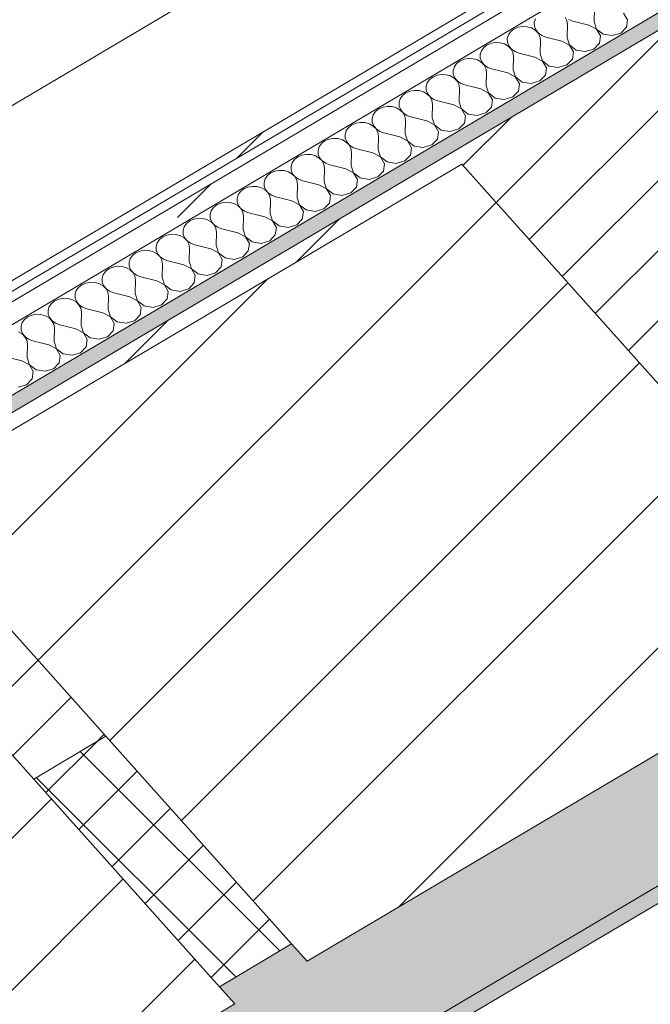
# Model space of a CAD drawing. Header units: millimetres. Extents: x -36631 to 27388, y -24993 to 6945.
# Tile 242 of 256: x -9839 to -9458, y -6727 to -6131. Entities that reach past the tile are written whole.
import ezdxf

# ---------------------------------------------------------------- set-up
doc = ezdxf.new("R2010")
doc.units = ezdxf.units.MM
doc.header["$MEASUREMENT"] = 0
doc.linetypes.add('Wipeout_Contour', pattern=[1000, 0, -1000])
for name, color, linetype in [('10_ESTR_Pilars', 7, 'Continuous'), ('12_FAÇ_Façana', 7, 'Continuous'), ('Nuevo_08_E_Envans secs', 7, 'Continuous'), ('Nuevo_09_EI_Mobiliari general', 7, 'Continuous')]:
    doc.layers.add(name, color=color, linetype=linetype)
for name, color, linetype, lineweight in [('10_ESTR_Pilars_Pluma_Nº__28', 7, 'Continuous', 20), ('10_ESTR_Pilars_Pluma_Nº__42', 8, 'Continuous', 25), ('12_FAÇ_Façana_Pluma_Nº__2', 8, 'Continuous', 5), ('12_FAÇ_Façana_Pluma_Nº__7', 7, 'Continuous', 5), ('Nuevo_08_E_Envans secs_Pluma_Nº__1', 7, 'Continuous', 5), ('Nuevo_09_EI_Mobiliari general_Pluma_Nº__1', 7, 'Continuous', 5)]:
    doc.layers.add(name, color=color, linetype=linetype, lineweight=lineweight)
for name, color, linetype, lineweight, true_color in [('12_FAÇ_Façana_Pluma_Nº__102', 7, 'Continuous', 5, 0xcccccc), ('12_FAÇ_Façana_Pluma_Nº__174', 7, 'Continuous', 13, 0xe4ad2c), ('12_FAÇ_Façana_Pluma_Nº__176', 7, 'Continuous', 15, 0x93a0c6), ('Nuevo_08_E_Envans secs_Pluma_Nº__102', 7, 'Continuous', 5, 0xcccccc), ('Nuevo_08_E_Envans secs_Pluma_Nº__171', 171, 'Continuous', 13, 0xaaaaff), ('Nuevo_08_E_Envans secs_Pluma_Nº__177', 7, 'Continuous', 15, 0xf7e046)]:
    doc.layers.add(name, color=color, linetype=linetype, lineweight=lineweight, true_color=true_color)
pattern_1 = [(45, (0, 0), (-45.96194, 45.96194), [])]
pattern_2 = [(45, (0, 0), (-183.848, 183.848), [195, -65]), (45, (7e-14, 183.85), (-183.848, 183.848), [195, -65])]

# ---------------------------------------------------------------- blocks, each defined once
blk = doc.blocks.new('Elem Sección_41_1')
at = {"color": 254, "linetype": 'Wipeout_Contour', "lineweight": 0, "ltscale": 48147.300773}
blk.add_wipeout([(-9708.98, -6726.95), (-9958.66, -6447.56), (-10301.95, -6650.85), (-10052.27, -6930.25)], dxfattribs=at).dxf.layer = '10_ESTR_Pilars'
at = {"layer": '10_ESTR_Pilars_Pluma_Nº__42', "linetype": 'Continuous', "lineweight": 25}
h = blk.add_hatch(dxfattribs=at)
h.set_pattern_fill('00_GCT_trama_45º_e1_400__05', color=8, style=0, pattern_type=2)
h.set_pattern_definition(pattern_1)
h.paths.add_polyline_path([(-9708.98, -6726.95), (-9958.66, -6447.56), (-10301.95, -6650.85), (-10052.27, -6930.25)])
at = {"layer": '10_ESTR_Pilars_Pluma_Nº__28', "color": 7, "linetype": 'Continuous', "lineweight": 20}
for p, q in [((-9958.66, -6447.56), (-10301.95, -6650.85)), ((-9708.98, -6726.95), (-10052.27, -6930.25))]:
    blk.add_line(p, q, dxfattribs=at)
at = {"layer": '10_ESTR_Pilars_Pluma_Nº__28', "color": 7, "linetype": 'Continuous', "lineweight": 20, "flags": 128}
for points in [[(-9958.66, -6447.56), (-9830.7, -6590.75), (-9718.34, -6716.47), (-9708.98, -6726.95)], [(-10301.95, -6650.85), (-10173.99, -6794.04), (-10061.63, -6919.77), (-10052.27, -6930.25)]]:
    blk.add_lwpolyline(points, dxfattribs=at)
blk = doc.blocks.new('Elem Sección_42_1')
at = {"color": 254, "linetype": 'Wipeout_Contour', "lineweight": 0, "ltscale": 46351.166752}
blk.add_wipeout([(-9321.97, -6497.76), (-9571.65, -6218.36), (-9914.94, -6421.66), (-9665.26, -6701.06)], dxfattribs=at).dxf.layer = '10_ESTR_Pilars'
at = {"layer": '10_ESTR_Pilars_Pluma_Nº__42', "linetype": 'Continuous', "lineweight": 25}
h = blk.add_hatch(dxfattribs=at)
h.set_pattern_fill('00_GCT_trama_45º_e1_400__05', color=8, style=0, pattern_type=2)
h.set_pattern_definition(pattern_1)
h.paths.add_polyline_path([(-9321.97, -6497.76), (-9571.65, -6218.36), (-9914.94, -6421.66), (-9665.26, -6701.06)])
at = {"layer": '10_ESTR_Pilars_Pluma_Nº__28', "color": 7, "linetype": 'Continuous', "lineweight": 20}
for p, q in [((-9571.65, -6218.36), (-9914.94, -6421.66)), ((-9321.97, -6497.76), (-9665.26, -6701.06))]:
    blk.add_line(p, q, dxfattribs=at)
at = {"layer": '10_ESTR_Pilars_Pluma_Nº__28', "color": 7, "linetype": 'Continuous', "lineweight": 20, "flags": 128}
for points in [[(-9571.65, -6218.36), (-9443.69, -6361.55), (-9331.33, -6487.28), (-9321.97, -6497.76)], [(-9914.94, -6421.66), (-9786.98, -6564.85), (-9674.62, -6690.58), (-9665.26, -6701.06)]]:
    blk.add_lwpolyline(points, dxfattribs=at)
blk = doc.blocks.new('Elem Sección_76_1')
at = {"layer": '12_FAÇ_Façana_Pluma_Nº__102', "linetype": 'Continuous', "lineweight": 0, "true_color": 0xe5e5e5}
for points in [[(-10103.79, -6944.73), (-10047.61, -7007.6), (-6482.57, -4896.37), (-6538.74, -4833.5), (-9331.33, -6487.28), (-9321.97, -6497.76), (-9665.26, -6701.06), (-9674.62, -6690.58), (-9718.34, -6716.47), (-9708.98, -6726.95), (-10052.27, -6930.25), (-10061.63, -6919.77)], [(-10047.61, -7007.6), (-10041.37, -7014.58), (-6476.32, -4903.35), (-6482.57, -4896.37)]]:
    blk.add_hatch(color=254, dxfattribs=at).paths.add_polyline_path(points)
at = {"layer": '12_FAÇ_Façana_Pluma_Nº__174', "linetype": 'Continuous', "lineweight": 13, "true_color": 0xe4ad2c}
h = blk.add_hatch(dxfattribs=at)
h.set_pattern_fill('SATE_Aislamiento_0001', color=42, style=0, pattern_type=2)
h.set_pattern_definition([(45, (0, 0), (-21.2132, 21.2132), []), (135, (0, 0), (21.2132, 21.2132), [])])
h.paths.add_polyline_path([(-9674.62, -6690.58), (-9786.98, -6564.85), (-9830.7, -6590.75), (-9718.34, -6716.47)])
at = {"layer": '12_FAÇ_Façana_Pluma_Nº__176', "linetype": 'Continuous', "lineweight": 0, "true_color": 0x495063}
blk.add_hatch(color=251, dxfattribs=at).paths.add_polyline_path([(-8677.84, -5667.69), (-10356.59, -6661.85), (-10350.35, -6668.83), (-6785.3, -4557.6), (-6791.55, -4550.62), (-8667.54, -5661.59), (-8666.92, -5662.29), (-8677.22, -5668.39)])
at = {"layer": '12_FAÇ_Façana_Pluma_Nº__2', "linetype": 'Continuous', "lineweight": 5}
h = blk.add_hatch(dxfattribs=at)
h.set_pattern_fill('Ceramic_0001', color=8, style=0, pattern_type=2)
h.set_pattern_definition([(45, (0, 0), (-21.2132, 21.2132), [])])
h.paths.add_polyline_path([(-10350.35, -6668.83), (-10216.14, -6819.01), (-10173.99, -6794.04), (-10301.95, -6650.85), (-9958.66, -6447.56), (-9830.7, -6590.75), (-9786.98, -6564.85), (-9914.94, -6421.66), (-9571.65, -6218.36), (-9443.69, -6361.55), (-6651.1, -4707.78), (-6785.3, -4557.6)])
at = {"layer": '12_FAÇ_Façana_Pluma_Nº__7', "color": 7, "linetype": 'Continuous', "lineweight": 5}
for p, q in [((-6785.3, -4557.6), (-10350.35, -6668.83)), ((-6482.57, -4896.37), (-10047.61, -7007.6)), ((-6476.32, -4903.35), (-10041.37, -7014.58)), ((-9786.98, -6564.85), (-9830.7, -6590.75)), ((-9674.62, -6690.58), (-9718.34, -6716.47))]:
    blk.add_line(p, q, dxfattribs=at)
blk = doc.blocks.new('*X433')
at = {"layer": 'Nuevo_08_E_Envans secs_Pluma_Nº__102', "color": 254, "linetype": 'Continuous', "lineweight": 5, "true_color": 0xcccccc}
for p, q in [((-9507.96, -6131.4), (-9509.05, -6129.31)), ((-9491.42, -6132.2), (-9491.27, -6123.97)), ((-9471.35, -6130.96), (-9473.71, -6126.9)), ((-9534.83, -6135.01), (-9537.56, -6135.49)), ((-9532.05, -6135.15), (-9534.83, -6135.01)), ((-9529.42, -6135.91), (-9532.05, -6135.15)), ((-9527.08, -6130.42), (-9527.77, -6132.62)), ((-9527.77, -6132.62), (-9527.69, -6134.89)), ((-9527.69, -6134.89), (-9526.86, -6137.05)), ((-9507.62, -6133.65), (-9507.96, -6131.4)), ((-9507.77, -6141.88), (-9507.62, -6133.65)), ((-9506.88, -6130.76), (-9504.35, -6131.72)), ((-9494.69, -6134.13), (-9504.35, -6131.72)), ((-9490.06, -6136.58), (-9494.69, -6134.13)), ((-9491.42, -6132.2), (-9489.99, -6136.54)), ((-9471.96, -6135.43), (-9471.35, -6130.96)), ((-9543.43, -6140.1), (-9544.12, -6142.3)), ((-9542.02, -6138.14), (-9543.43, -6140.1)), ((-9540.02, -6136.56), (-9542.02, -6138.14)), ((-9537.56, -6135.49), (-9540.02, -6136.56)), ((-9527.15, -6137.22), (-9529.42, -6135.91)), ((-9525.4, -6138.99), (-9527.15, -6137.22)), ((-9526.86, -6137.05), (-9525.33, -6138.95)), ((-9524.31, -6141.08), (-9525.4, -6138.99)), ((-9525.33, -6138.95), (-9523.22, -6140.44)), ((-9523.97, -6143.33), (-9524.31, -6141.08)), ((-9523.22, -6140.44), (-9520.7, -6141.4)), ((-9487.69, -6140.64), (-9490.06, -6136.58)), ((-9489.99, -6136.54), (-9485.97, -6139.62)), ((-9488.31, -6145.11), (-9487.69, -6140.64)), ((-9485.97, -6139.62), (-9480.56, -6140.52)), ((-9480.56, -6140.52), (-9475.37, -6138.97)), ((-9475.37, -6138.97), (-9471.96, -6135.43)), ((-9556.36, -6146.24), (-9558.37, -6147.82)), ((-9553.9, -6145.17), (-9556.36, -6146.24)), ((-9551.18, -6144.69), (-9553.9, -6145.17)), ((-9548.4, -6144.84), (-9551.18, -6144.69)), ((-9545.77, -6145.59), (-9548.4, -6144.84)), ((-9543.49, -6146.9), (-9545.77, -6145.59)), ((-9544.12, -6142.3), (-9544.04, -6144.57)), ((-9544.04, -6144.57), (-9543.21, -6146.74)), ((-9541.74, -6148.67), (-9543.49, -6146.9)), ((-9543.21, -6146.74), (-9541.68, -6148.63)), ((-9524.11, -6151.56), (-9523.97, -6143.33)), ((-9511.04, -6143.82), (-9520.7, -6141.4)), ((-9506.4, -6146.26), (-9511.04, -6143.82)), ((-9507.77, -6141.88), (-9506.34, -6146.22)), ((-9504.04, -6150.32), (-9506.4, -6146.26)), ((-9506.34, -6146.22), (-9502.31, -6149.3)), ((-9491.72, -6148.65), (-9488.31, -6145.11)), ((-9559.77, -6149.78), (-9560.46, -6151.98)), ((-9560.46, -6151.98), (-9560.39, -6154.25)), ((-9558.37, -6147.82), (-9559.77, -6149.78)), ((-9540.66, -6150.76), (-9541.74, -6148.67)), ((-9541.68, -6148.63), (-9539.57, -6150.12)), ((-9540.31, -6153.01), (-9540.66, -6150.76)), ((-9540.46, -6161.24), (-9540.31, -6153.01)), ((-9539.57, -6150.12), (-9537.04, -6151.08)), ((-9527.38, -6153.5), (-9537.04, -6151.08)), ((-9524.11, -6151.56), (-9522.68, -6155.9)), ((-9504.66, -6154.79), (-9504.04, -6150.32)), ((-9502.31, -6149.3), (-9496.9, -6150.2)), ((-9496.9, -6150.2), (-9491.72, -6148.65)), ((-9574.72, -6157.5), (-9576.12, -6159.46)), ((-9572.71, -6155.92), (-9574.72, -6157.5)), ((-9570.25, -6154.85), (-9572.71, -6155.92)), ((-9567.53, -6154.37), (-9570.25, -6154.85)), ((-9564.74, -6154.52), (-9567.53, -6154.37)), ((-9562.11, -6155.27), (-9564.74, -6154.52)), ((-9559.84, -6156.58), (-9562.11, -6155.27)), ((-9560.39, -6154.25), (-9559.55, -6156.42)), ((-9558.09, -6158.35), (-9559.84, -6156.58)), ((-9559.55, -6156.42), (-9558.03, -6158.31)), ((-9557, -6160.44), (-9558.09, -6158.35)), ((-9558.03, -6158.31), (-9555.92, -6159.8)), ((-9522.75, -6155.94), (-9527.38, -6153.5)), ((-9520.39, -6160.01), (-9522.75, -6155.94)), ((-9522.68, -6155.9), (-9518.66, -6158.98)), ((-9518.66, -6158.98), (-9513.25, -6159.88)), ((-9513.25, -6159.88), (-9508.06, -6158.33)), ((-9508.06, -6158.33), (-9504.66, -6154.79)), ((-9586.6, -6164.54), (-9589.06, -6165.61)), ((-9583.87, -6164.05), (-9586.6, -6164.54)), ((-9581.09, -6164.2), (-9583.87, -6164.05)), ((-9578.46, -6164.95), (-9581.09, -6164.2)), ((-9576.19, -6166.27), (-9578.46, -6164.95)), ((-9576.12, -6159.46), (-9576.81, -6161.66)), ((-9576.81, -6161.66), (-9576.74, -6163.93)), ((-9576.74, -6163.93), (-9575.9, -6166.1)), ((-9556.66, -6162.7), (-9557, -6160.44)), ((-9556.81, -6170.92), (-9556.66, -6162.7)), ((-9555.92, -6159.8), (-9553.39, -6160.76)), ((-9543.73, -6163.18), (-9553.39, -6160.76)), ((-9539.1, -6165.62), (-9543.73, -6163.18)), ((-9540.46, -6161.24), (-9539.03, -6165.58)), ((-9524.41, -6168.01), (-9521, -6164.47)), ((-9521, -6164.47), (-9520.39, -6160.01)), ((-9592.47, -6169.14), (-9593.16, -6171.34)), ((-9591.07, -6167.18), (-9592.47, -6169.14)), ((-9589.06, -6165.61), (-9591.07, -6167.18)), ((-9574.44, -6168.03), (-9576.19, -6166.27)), ((-9575.9, -6166.1), (-9574.37, -6167.99)), ((-9573.35, -6170.12), (-9574.44, -6168.03)), ((-9574.37, -6167.99), (-9572.26, -6169.48)), ((-9573.01, -6172.38), (-9573.35, -6170.12)), ((-9572.26, -6169.48), (-9569.74, -6170.44)), ((-9560.08, -6172.86), (-9569.74, -6170.44)), ((-9556.81, -6170.92), (-9555.38, -6175.26)), ((-9536.73, -6169.69), (-9539.1, -6165.62)), ((-9539.03, -6165.58), (-9535.01, -6168.66)), ((-9537.35, -6174.15), (-9536.73, -6169.69)), ((-9535.01, -6168.66), (-9529.6, -6169.56)), ((-9529.6, -6169.56), (-9524.41, -6168.01)), ((-9607.41, -6176.86), (-9608.81, -6178.82)), ((-9605.41, -6175.29), (-9607.41, -6176.86)), ((-9602.95, -6174.22), (-9605.41, -6175.29)), ((-9600.22, -6173.73), (-9602.95, -6174.22)), ((-9597.44, -6173.88), (-9600.22, -6173.73)), ((-9594.81, -6174.63), (-9597.44, -6173.88)), ((-9592.53, -6175.95), (-9594.81, -6174.63)), ((-9593.16, -6171.34), (-9593.08, -6173.61)), ((-9593.08, -6173.61), (-9592.25, -6175.78)), ((-9590.79, -6177.71), (-9592.53, -6175.95)), ((-9592.25, -6175.78), (-9590.72, -6177.68)), ((-9573.16, -6180.6), (-9573.01, -6172.38)), ((-9555.44, -6175.3), (-9560.08, -6172.86)), ((-9553.08, -6179.37), (-9555.44, -6175.3)), ((-9555.38, -6175.26), (-9551.36, -6178.35)), ((-9540.76, -6177.69), (-9537.35, -6174.15)), ((-9608.81, -6178.82), (-9609.5, -6181.02)), ((-9609.5, -6181.02), (-9609.43, -6183.29)), ((-9589.7, -6179.8), (-9590.79, -6177.71)), ((-9590.72, -6177.68), (-9588.61, -6179.16)), ((-9589.35, -6182.06), (-9589.7, -6179.8)), ((-9589.5, -6190.28), (-9589.35, -6182.06)), ((-9588.61, -6179.16), (-9586.09, -6180.12)), ((-9576.43, -6182.54), (-9586.09, -6180.12)), ((-9571.79, -6184.98), (-9576.43, -6182.54)), ((-9573.16, -6180.6), (-9571.72, -6184.94)), ((-9553.7, -6183.84), (-9553.08, -6179.37)), ((-9551.36, -6178.35), (-9545.94, -6179.24)), ((-9545.94, -6179.24), (-9540.76, -6177.69)), ((-9625.16, -6188.5), (-9625.85, -6190.7)), ((-9623.76, -6186.54), (-9625.16, -6188.5)), ((-9621.75, -6184.97), (-9623.76, -6186.54)), ((-9619.29, -6183.9), (-9621.75, -6184.97)), ((-9616.57, -6183.42), (-9619.29, -6183.9)), ((-9613.78, -6183.56), (-9616.57, -6183.42)), ((-9611.16, -6184.31), (-9613.78, -6183.56)), ((-9608.88, -6185.63), (-9611.16, -6184.31)), ((-9609.43, -6183.29), (-9608.6, -6185.46)), ((-9607.13, -6187.4), (-9608.88, -6185.63)), ((-9608.6, -6185.46), (-9607.07, -6187.36)), ((-9606.05, -6189.49), (-9607.13, -6187.4)), ((-9607.07, -6187.36), (-9604.96, -6188.84)), ((-9604.96, -6188.84), (-9602.43, -6189.8)), ((-9569.43, -6189.05), (-9571.79, -6184.98)), ((-9571.72, -6184.94), (-9567.7, -6188.03)), ((-9567.7, -6188.03), (-9562.29, -6188.92)), ((-9562.29, -6188.92), (-9557.11, -6187.37)), ((-9557.11, -6187.37), (-9553.7, -6183.84)), ((-9638.1, -6194.65), (-9640.11, -6196.22)), ((-9635.64, -6193.58), (-9638.1, -6194.65)), ((-9632.91, -6193.1), (-9635.64, -6193.58)), ((-9630.13, -6193.24), (-9632.91, -6193.1)), ((-9627.5, -6194), (-9630.13, -6193.24)), ((-9625.23, -6195.31), (-9627.5, -6194)), ((-9625.85, -6190.7), (-9625.78, -6192.97)), ((-9625.78, -6192.97), (-9624.94, -6195.14)), ((-9605.7, -6191.74), (-9606.05, -6189.49)), ((-9605.85, -6199.96), (-9605.7, -6191.74)), ((-9592.77, -6192.22), (-9602.43, -6189.8)), ((-9588.14, -6194.66), (-9592.77, -6192.22)), ((-9589.5, -6190.28), (-9588.07, -6194.63)), ((-9585.78, -6198.73), (-9588.14, -6194.66)), ((-9588.07, -6194.63), (-9584.05, -6197.71)), ((-9573.45, -6197.05), (-9570.04, -6193.52)), ((-9570.04, -6193.52), (-9569.43, -6189.05)), ((-9641.51, -6198.19), (-9642.2, -6200.39)), ((-9642.2, -6200.39), (-9642.12, -6202.65)), ((-9640.11, -6196.22), (-9641.51, -6198.19)), ((-9623.48, -6197.08), (-9625.23, -6195.31)), ((-9624.94, -6195.14), (-9623.41, -6197.04)), ((-9622.39, -6199.17), (-9623.48, -6197.08)), ((-9623.41, -6197.04), (-9621.31, -6198.52)), ((-9622.05, -6201.42), (-9622.39, -6199.17)), ((-9621.31, -6198.52), (-9618.78, -6199.48)), ((-9609.12, -6201.9), (-9618.78, -6199.48)), ((-9605.85, -6199.96), (-9604.42, -6204.31)), ((-9586.39, -6203.2), (-9585.78, -6198.73)), ((-9584.05, -6197.71), (-9578.64, -6198.61)), ((-9578.64, -6198.61), (-9573.45, -6197.05)), ((-9656.45, -6205.9), (-9657.86, -6207.87)), ((-9654.45, -6204.33), (-9656.45, -6205.9)), ((-9651.99, -6203.26), (-9654.45, -6204.33)), ((-9649.26, -6202.78), (-9651.99, -6203.26)), ((-9646.48, -6202.92), (-9649.26, -6202.78)), ((-9643.85, -6203.68), (-9646.48, -6202.92)), ((-9641.57, -6204.99), (-9643.85, -6203.68)), ((-9642.12, -6202.65), (-9641.29, -6204.82)), ((-9639.83, -6206.76), (-9641.57, -6204.99)), ((-9641.29, -6204.82), (-9639.76, -6206.72)), ((-9638.74, -6208.85), (-9639.83, -6206.76)), ((-9639.76, -6206.72), (-9637.65, -6208.2)), ((-9622.2, -6209.64), (-9622.05, -6201.42)), ((-9604.48, -6204.35), (-9609.12, -6201.9)), ((-9602.12, -6208.41), (-9604.48, -6204.35)), ((-9604.42, -6204.31), (-9600.4, -6207.39)), ((-9594.98, -6208.29), (-9589.8, -6206.74)), ((-9589.8, -6206.74), (-9586.39, -6203.2)), ((-9665.61, -6212.46), (-9668.33, -6212.94)), ((-9662.83, -6212.6), (-9665.61, -6212.46)), ((-9660.2, -6213.36), (-9662.83, -6212.6)), ((-9657.86, -6207.87), (-9658.55, -6210.07)), ((-9658.55, -6210.07), (-9658.47, -6212.33)), ((-9658.47, -6212.33), (-9657.64, -6214.5)), ((-9638.4, -6211.1), (-9638.74, -6208.85)), ((-9638.54, -6219.33), (-9638.4, -6211.1)), ((-9637.65, -6208.2), (-9635.13, -6209.16)), ((-9625.47, -6211.58), (-9635.13, -6209.16)), ((-9620.83, -6214.03), (-9625.47, -6211.58)), ((-9622.2, -6209.64), (-9620.77, -6213.99)), ((-9606.15, -6216.42), (-9602.74, -6212.88)), ((-9602.74, -6212.88), (-9602.12, -6208.41)), ((-9600.4, -6207.39), (-9594.98, -6208.29)), ((-9674.2, -6217.55), (-9674.89, -6219.75)), ((-9672.8, -6215.58), (-9674.2, -6217.55)), ((-9670.79, -6214.01), (-9672.8, -6215.58)), ((-9668.33, -6212.94), (-9670.79, -6214.01)), ((-9657.92, -6214.67), (-9660.2, -6213.36)), ((-9656.17, -6216.44), (-9657.92, -6214.67)), ((-9657.64, -6214.5), (-9656.11, -6216.4)), ((-9655.09, -6218.53), (-9656.17, -6216.44)), ((-9656.11, -6216.4), (-9654, -6217.88)), ((-9654.74, -6220.78), (-9655.09, -6218.53)), ((-9654, -6217.88), (-9651.47, -6218.84)), ((-9641.81, -6221.26), (-9651.47, -6218.84)), ((-9618.47, -6218.09), (-9620.83, -6214.03)), ((-9620.77, -6213.99), (-9616.74, -6217.07)), ((-9619.08, -6222.56), (-9618.47, -6218.09)), ((-9616.74, -6217.07), (-9611.33, -6217.97)), ((-9611.33, -6217.97), (-9606.15, -6216.42)), ((-9687.14, -6223.69), (-9689.15, -6225.27)), ((-9684.68, -6222.62), (-9687.14, -6223.69)), ((-9681.96, -6222.14), (-9684.68, -6222.62)), ((-9679.17, -6222.28), (-9681.96, -6222.14)), ((-9676.54, -6223.04), (-9679.17, -6222.28)), ((-9674.27, -6224.35), (-9676.54, -6223.04)), ((-9674.89, -6219.75), (-9674.82, -6222.02)), ((-9674.82, -6222.02), (-9673.98, -6224.18)), ((-9672.52, -6226.12), (-9674.27, -6224.35)), ((-9673.98, -6224.18), (-9672.46, -6226.08)), ((-9654.89, -6229.01), (-9654.74, -6220.78)), ((-9637.18, -6223.71), (-9641.81, -6221.26)), ((-9638.54, -6219.33), (-9637.11, -6223.67)), ((-9634.82, -6227.77), (-9637.18, -6223.71)), ((-9637.11, -6223.67), (-9633.09, -6226.75)), ((-9622.49, -6226.1), (-9619.08, -6222.56)), ((-9690.55, -6227.23), (-9691.24, -6229.43)), ((-9691.24, -6229.43), (-9691.16, -6231.7)), ((-9689.15, -6225.27), (-9690.55, -6227.23)), ((-9671.43, -6228.21), (-9672.52, -6226.12)), ((-9672.46, -6226.08), (-9670.35, -6227.56)), ((-9671.09, -6230.46), (-9671.43, -6228.21)), ((-9671.24, -6238.69), (-9671.09, -6230.46)), ((-9670.35, -6227.56), (-9667.82, -6228.52)), ((-9658.16, -6230.94), (-9667.82, -6228.52)), ((-9654.89, -6229.01), (-9653.46, -6233.35)), ((-9635.43, -6232.24), (-9634.82, -6227.77)), ((-9633.09, -6226.75), (-9627.68, -6227.65)), ((-9627.68, -6227.65), (-9622.49, -6226.1)), ((-9705.49, -6234.95), (-9706.9, -6236.91)), ((-9703.49, -6233.37), (-9705.49, -6234.95)), ((-9701.03, -6232.3), (-9703.49, -6233.37)), ((-9698.3, -6231.82), (-9701.03, -6232.3)), ((-9695.52, -6231.96), (-9698.3, -6231.82)), ((-9692.89, -6232.72), (-9695.52, -6231.96)), ((-9690.62, -6234.03), (-9692.89, -6232.72)), ((-9691.16, -6231.7), (-9690.33, -6233.86)), ((-9688.87, -6235.8), (-9690.62, -6234.03)), ((-9690.33, -6233.86), (-9688.8, -6235.76)), ((-9687.78, -6237.89), (-9688.87, -6235.8)), ((-9688.8, -6235.76), (-9686.69, -6237.25)), ((-9653.53, -6233.39), (-9658.16, -6230.94)), ((-9651.16, -6237.45), (-9653.53, -6233.39)), ((-9653.46, -6233.35), (-9649.44, -6236.43)), ((-9649.44, -6236.43), (-9644.03, -6237.33)), ((-9644.03, -6237.33), (-9638.84, -6235.78)), ((-9638.84, -6235.78), (-9635.43, -6232.24)), ((-9717.37, -6241.98), (-9719.83, -6243.05)), ((-9714.65, -6241.5), (-9717.37, -6241.98)), ((-9711.87, -6241.64), (-9714.65, -6241.5)), ((-9709.24, -6242.4), (-9711.87, -6241.64)), ((-9706.96, -6243.71), (-9709.24, -6242.4)), ((-9706.9, -6236.91), (-9707.59, -6239.11)), ((-9707.59, -6239.11), (-9707.51, -6241.38)), ((-9707.51, -6241.38), (-9706.68, -6243.54)), ((-9687.44, -6240.14), (-9687.78, -6237.89)), ((-9687.59, -6248.37), (-9687.44, -6240.14)), ((-9686.69, -6237.25), (-9684.17, -6238.21)), ((-9674.51, -6240.62), (-9684.17, -6238.21)), ((-9669.87, -6243.07), (-9674.51, -6240.62)), ((-9671.24, -6238.69), (-9669.81, -6243.03)), ((-9655.19, -6245.46), (-9651.78, -6241.92)), ((-9651.78, -6241.92), (-9651.16, -6237.45)), ((-9723.24, -6246.59), (-9723.93, -6248.79)), ((-9721.84, -6244.63), (-9723.24, -6246.59)), ((-9719.83, -6243.05), (-9721.84, -6244.63)), ((-9705.22, -6245.48), (-9706.96, -6243.71)), ((-9706.68, -6243.54), (-9705.15, -6245.44)), ((-9704.13, -6247.57), (-9705.22, -6245.48)), ((-9705.15, -6245.44), (-9703.04, -6246.93)), ((-9703.78, -6249.82), (-9704.13, -6247.57)), ((-9703.04, -6246.93), (-9700.51, -6247.89)), ((-9690.85, -6250.3), (-9700.51, -6247.89)), ((-9687.59, -6248.37), (-9686.15, -6252.71)), ((-9667.51, -6247.13), (-9669.87, -6243.07)), ((-9669.81, -6243.03), (-9665.78, -6246.11)), ((-9668.13, -6251.6), (-9667.51, -6247.13)), ((-9665.78, -6246.11), (-9660.37, -6247.01)), ((-9660.37, -6247.01), (-9655.19, -6245.46)), ((-9738.19, -6254.31), (-9739.59, -6256.27)), ((-9736.18, -6252.73), (-9738.19, -6254.31)), ((-9733.72, -6251.66), (-9736.18, -6252.73)), ((-9731, -6251.18), (-9733.72, -6251.66)), ((-9728.21, -6251.32), (-9731, -6251.18)), ((-9725.58, -6252.08), (-9728.21, -6251.32)), ((-9723.31, -6253.39), (-9725.58, -6252.08)), ((-9723.93, -6248.79), (-9723.86, -6251.06)), ((-9723.86, -6251.06), (-9723.03, -6253.22)), ((-9721.56, -6255.16), (-9723.31, -6253.39)), ((-9723.03, -6253.22), (-9721.5, -6255.12)), ((-9703.93, -6258.05), (-9703.78, -6249.82)), ((-9686.22, -6252.75), (-9690.85, -6250.3)), ((-9683.86, -6256.81), (-9686.22, -6252.75)), ((-9686.15, -6252.71), (-9682.13, -6255.79)), ((-9671.53, -6255.14), (-9668.13, -6251.6)), ((-9739.59, -6256.27), (-9740.28, -6258.47)), ((-9740.28, -6258.47), (-9740.21, -6260.74)), ((-9720.48, -6257.25), (-9721.56, -6255.16)), ((-9721.5, -6255.12), (-9719.39, -6256.61)), ((-9720.13, -6259.5), (-9720.48, -6257.25)), ((-9720.28, -6267.73), (-9720.13, -6259.5)), ((-9719.39, -6256.61), (-9716.86, -6257.57)), ((-9707.2, -6259.98), (-9716.86, -6257.57)), ((-9702.57, -6262.43), (-9707.2, -6259.98)), ((-9703.93, -6258.05), (-9702.5, -6262.39)), ((-9684.47, -6261.28), (-9683.86, -6256.81)), ((-9682.13, -6255.79), (-9676.72, -6256.69)), ((-9676.72, -6256.69), (-9671.53, -6255.14)), ((-9755.94, -6265.95), (-9756.63, -6268.15)), ((-9754.54, -6263.99), (-9755.94, -6265.95)), ((-9752.53, -6262.41), (-9754.54, -6263.99)), ((-9750.07, -6261.34), (-9752.53, -6262.41)), ((-9747.34, -6260.86), (-9750.07, -6261.34)), ((-9744.56, -6261), (-9747.34, -6260.86)), ((-9741.93, -6261.76), (-9744.56, -6261)), ((-9739.66, -6263.07), (-9741.93, -6261.76)), ((-9740.21, -6260.74), (-9739.37, -6262.9)), ((-9737.91, -6264.84), (-9739.66, -6263.07)), ((-9739.37, -6262.9), (-9737.84, -6264.8)), ((-9736.82, -6266.93), (-9737.91, -6264.84)), ((-9737.84, -6264.8), (-9735.74, -6266.29)), ((-9735.74, -6266.29), (-9733.21, -6267.25)), ((-9700.2, -6266.49), (-9702.57, -6262.43)), ((-9702.5, -6262.39), (-9698.48, -6265.47)), ((-9700.82, -6270.96), (-9700.2, -6266.49)), ((-9698.48, -6265.47), (-9693.07, -6266.37)), ((-9693.07, -6266.37), (-9687.88, -6264.82)), ((-9687.88, -6264.82), (-9684.47, -6261.28)), ((-9768.88, -6272.09), (-9770.88, -6273.67)), ((-9766.42, -6271.02), (-9768.88, -6272.09)), ((-9763.69, -6270.54), (-9766.42, -6271.02)), ((-9760.91, -6270.69), (-9763.69, -6270.54)), ((-9758.28, -6271.44), (-9760.91, -6270.69)), ((-9756, -6272.75), (-9758.28, -6271.44)), ((-9756.63, -6268.15), (-9756.55, -6270.42)), ((-9756.55, -6270.42), (-9755.72, -6272.59)), ((-9736.48, -6269.18), (-9736.82, -6266.93)), ((-9736.63, -6277.41), (-9736.48, -6269.18)), ((-9723.55, -6269.67), (-9733.21, -6267.25)), ((-9718.91, -6272.11), (-9723.55, -6269.67)), ((-9720.28, -6267.73), (-9718.85, -6272.07)), ((-9716.55, -6276.17), (-9718.91, -6272.11)), ((-9718.85, -6272.07), (-9714.83, -6275.15)), ((-9704.23, -6274.5), (-9700.82, -6270.96)), ((-9772.28, -6275.63), (-9772.97, -6277.83)), ((-9772.97, -6277.83), (-9772.9, -6280.1)), ((-9770.88, -6273.67), (-9772.28, -6275.63)), ((-9754.26, -6274.52), (-9756, -6272.75)), ((-9755.72, -6272.59), (-9754.19, -6274.48)), ((-9753.17, -6276.61), (-9754.26, -6274.52)), ((-9754.19, -6274.48), (-9752.08, -6275.97)), ((-9752.83, -6278.86), (-9753.17, -6276.61)), ((-9752.08, -6275.97), (-9749.56, -6276.93)), ((-9739.9, -6279.35), (-9749.56, -6276.93)), ((-9736.63, -6277.41), (-9735.2, -6281.75)), ((-9717.17, -6280.64), (-9716.55, -6276.17)), ((-9714.83, -6275.15), (-9709.41, -6276.05)), ((-9709.41, -6276.05), (-9704.23, -6274.5)), ((-9787.23, -6283.35), (-9788.63, -6285.31)), ((-9785.22, -6281.77), (-9787.23, -6283.35)), ((-9782.76, -6280.7), (-9785.22, -6281.77)), ((-9780.04, -6280.22), (-9782.76, -6280.7)), ((-9777.25, -6280.37), (-9780.04, -6280.22)), ((-9774.63, -6281.12), (-9777.25, -6280.37)), ((-9772.35, -6282.43), (-9774.63, -6281.12)), ((-9772.9, -6280.1), (-9772.07, -6282.27)), ((-9770.6, -6284.2), (-9772.35, -6282.43)), ((-9772.07, -6282.27), (-9770.54, -6284.16)), ((-9769.52, -6286.29), (-9770.6, -6284.2)), ((-9770.54, -6284.16), (-9768.43, -6285.65)), ((-9752.97, -6287.09), (-9752.83, -6278.86)), ((-9735.26, -6281.79), (-9739.9, -6279.35)), ((-9732.9, -6285.86), (-9735.26, -6281.79)), ((-9735.2, -6281.75), (-9731.17, -6284.83)), ((-9725.76, -6285.73), (-9720.58, -6284.18)), ((-9720.58, -6284.18), (-9717.17, -6280.64)), ((-9799.11, -6290.39), (-9801.57, -6291.46)), ((-9796.38, -6289.9), (-9799.11, -6290.39)), ((-9793.6, -6290.05), (-9796.38, -6289.9)), ((-9790.97, -6290.8), (-9793.6, -6290.05)), ((-9788.63, -6285.31), (-9789.32, -6287.51)), ((-9789.32, -6287.51), (-9789.25, -6289.78)), ((-9789.25, -6289.78), (-9788.41, -6291.95)), ((-9769.17, -6288.55), (-9769.52, -6286.29)), ((-9769.32, -6296.77), (-9769.17, -6288.55)), ((-9768.43, -6285.65), (-9765.9, -6286.61)), ((-9756.24, -6289.03), (-9765.9, -6286.61)), ((-9751.61, -6291.47), (-9756.24, -6289.03)), ((-9752.97, -6287.09), (-9751.54, -6291.43)), ((-9736.92, -6293.86), (-9733.51, -6290.32)), ((-9733.51, -6290.32), (-9732.9, -6285.86)), ((-9731.17, -6284.83), (-9725.76, -6285.73)), ((-9804.98, -6294.99), (-9805.67, -6297.19)), ((-9803.58, -6293.03), (-9804.98, -6294.99)), ((-9801.57, -6291.46), (-9803.58, -6293.03)), ((-9788.7, -6292.12), (-9790.97, -6290.8)), ((-9786.95, -6293.88), (-9788.7, -6292.12)), ((-9788.41, -6291.95), (-9786.88, -6293.84)), ((-9785.86, -6295.97), (-9786.95, -6293.88)), ((-9786.88, -6293.84), (-9784.78, -6295.33)), ((-9785.52, -6298.23), (-9785.86, -6295.97)), ((-9784.78, -6295.33), (-9782.25, -6296.29)), ((-9772.59, -6298.71), (-9782.25, -6296.29)), ((-9749.25, -6295.54), (-9751.61, -6291.47)), ((-9751.54, -6291.43), (-9747.52, -6294.51)), ((-9749.86, -6300), (-9749.25, -6295.54)), ((-9747.52, -6294.51), (-9742.11, -6295.41)), ((-9742.11, -6295.41), (-9736.92, -6293.86)), ((-9817.92, -6301.14), (-9819.92, -6302.71)), ((-9815.46, -6300.07), (-9817.92, -6301.14)), ((-9812.73, -6299.58), (-9815.46, -6300.07)), ((-9809.95, -6299.73), (-9812.73, -6299.58)), ((-9807.32, -6300.48), (-9809.95, -6299.73)), ((-9805.05, -6301.8), (-9807.32, -6300.48)), ((-9805.67, -6297.19), (-9805.59, -6299.46)), ((-9805.59, -6299.46), (-9804.76, -6301.63)), ((-9803.3, -6303.56), (-9805.05, -6301.8)), ((-9804.76, -6301.63), (-9803.23, -6303.53)), ((-9785.67, -6306.45), (-9785.52, -6298.23)), ((-9767.96, -6301.15), (-9772.59, -6298.71)), ((-9769.32, -6296.77), (-9767.89, -6301.11)), ((-9765.59, -6305.22), (-9767.96, -6301.15)), ((-9767.89, -6301.11), (-9763.87, -6304.2)), ((-9753.27, -6303.54), (-9749.86, -6300)), ((-9821.33, -6304.67), (-9822.02, -6306.87)), ((-9822.02, -6306.87), (-9821.94, -6309.14)), ((-9819.92, -6302.71), (-9821.33, -6304.67)), ((-9802.21, -6305.65), (-9803.3, -6303.56)), ((-9803.23, -6303.53), (-9801.12, -6305.01)), ((-9801.87, -6307.91), (-9802.21, -6305.65)), ((-9802.01, -6316.13), (-9801.87, -6307.91)), ((-9801.12, -6305.01), (-9798.6, -6305.97)), ((-9788.94, -6308.39), (-9798.6, -6305.97)), ((-9785.67, -6306.45), (-9784.24, -6310.79)), ((-9766.21, -6309.69), (-9765.59, -6305.22)), ((-9763.87, -6304.2), (-9758.45, -6305.09)), ((-9758.45, -6305.09), (-9753.27, -6303.54)), ((-9836.27, -6312.39), (-9837.67, -6314.36)), ((-9834.26, -6310.82), (-9836.27, -6312.39)), ((-9831.8, -6309.75), (-9834.26, -6310.82)), ((-9829.08, -6309.27), (-9831.8, -6309.75)), ((-9826.3, -6309.41), (-9829.08, -6309.27)), ((-9823.67, -6310.16), (-9826.3, -6309.41)), ((-9821.39, -6311.48), (-9823.67, -6310.16)), ((-9821.94, -6309.14), (-9821.11, -6311.31)), ((-9819.64, -6313.25), (-9821.39, -6311.48)), ((-9821.11, -6311.31), (-9819.58, -6313.21)), ((-9818.56, -6315.34), (-9819.64, -6313.25)), ((-9819.58, -6313.21), (-9817.47, -6314.69)), ((-9784.3, -6310.83), (-9788.94, -6308.39)), ((-9781.94, -6314.9), (-9784.3, -6310.83)), ((-9784.24, -6310.79), (-9780.21, -6313.88)), ((-9780.21, -6313.88), (-9774.8, -6314.77)), ((-9774.8, -6314.77), (-9769.62, -6313.22)), ((-9769.62, -6313.22), (-9766.21, -6309.69)), ((-9837.74, -6321.16), (-9840.01, -6319.85)), ((-9837.67, -6314.36), (-9838.36, -6316.55)), ((-9838.36, -6316.55), (-9838.29, -6318.82)), ((-9838.29, -6318.82), (-9837.45, -6320.99)), ((-9818.21, -6317.59), (-9818.56, -6315.34)), ((-9818.36, -6325.81), (-9818.21, -6317.59)), ((-9817.47, -6314.69), (-9814.94, -6315.65)), ((-9805.28, -6318.07), (-9814.94, -6315.65)), ((-9800.65, -6320.51), (-9805.28, -6318.07)), ((-9802.01, -6316.13), (-9800.58, -6320.48)), ((-9785.96, -6322.9), (-9782.55, -6319.37)), ((-9782.55, -6319.37), (-9781.94, -6314.9)), ((-9835.99, -6322.93), (-9837.74, -6321.16)), ((-9837.45, -6320.99), (-9835.93, -6322.89)), ((-9834.9, -6325.02), (-9835.99, -6322.93)), ((-9835.93, -6322.89), (-9833.82, -6324.37)), ((-9834.56, -6327.27), (-9834.9, -6325.02)), ((-9833.82, -6324.37), (-9831.29, -6325.33)), ((-9821.63, -6327.75), (-9831.29, -6325.33)), ((-9818.36, -6325.81), (-9816.93, -6330.16)), ((-9798.29, -6324.58), (-9800.65, -6320.51)), ((-9800.58, -6320.48), (-9796.56, -6323.56)), ((-9798.9, -6329.05), (-9798.29, -6324.58)), ((-9796.56, -6323.56), (-9791.15, -6324.46)), ((-9791.15, -6324.46), (-9785.96, -6322.9)), ((-9834.71, -6335.49), (-9834.56, -6327.27)), ((-9817, -6330.2), (-9821.63, -6327.75)), ((-9814.63, -6334.26), (-9817, -6330.2)), ((-9816.93, -6330.16), (-9812.91, -6333.24)), ((-9802.31, -6332.59), (-9798.9, -6329.05)), ((-9837.98, -6337.43), (-9847.64, -6335.01)), ((-9833.34, -6339.88), (-9837.98, -6337.43)), ((-9834.71, -6335.49), (-9833.28, -6339.84)), ((-9815.25, -6338.73), (-9814.63, -6334.26)), ((-9812.91, -6333.24), (-9807.5, -6334.14)), ((-9807.5, -6334.14), (-9802.31, -6332.59)), ((-9830.98, -6343.94), (-9833.34, -6339.88)), ((-9833.28, -6339.84), (-9829.25, -6342.92)), ((-9831.6, -6348.41), (-9830.98, -6343.94)), ((-9829.25, -6342.92), (-9823.84, -6343.82)), ((-9823.84, -6343.82), (-9818.66, -6342.27)), ((-9818.66, -6342.27), (-9815.25, -6338.73)), ((-9835.01, -6351.95), (-9831.6, -6348.41)), ((-9840.19, -6353.5), (-9835.01, -6351.95))]:
    blk.add_line(p, q, dxfattribs=at)
blk = doc.blocks.new('Elem Sección_331_1')
at = {"layer": 'Nuevo_08_E_Envans secs', "lineweight": 0}
blk.add_blockref('*X433', (0, 0), dxfattribs=at)
at = {"color": 254, "linetype": 'Wipeout_Contour', "lineweight": 0, "ltscale": 45394.099403}
blk.add_wipeout([(-8718.41, -5622.29), (-10397.16, -6616.45), (-10393.42, -6620.64), (-8714.67, -5626.48)], dxfattribs=at).dxf.layer = 'Nuevo_08_E_Envans secs'
at = {"layer": 'Nuevo_08_E_Envans secs_Pluma_Nº__171', "linetype": 'Continuous', "lineweight": 13, "true_color": 0xaaaaff}
h = blk.add_hatch(dxfattribs=at)
h.set_pattern_fill('Panellat_HPL_0001', color=161, style=0, pattern_type=2)
h.set_pattern_definition(pattern_2)
h.paths.add_polyline_path([(-8718.41, -5622.29), (-10397.16, -6616.45), (-10393.42, -6620.64), (-8714.67, -5626.48)])
at = {"color": 254, "linetype": 'Wipeout_Contour', "lineweight": 0, "ltscale": 45361.008032}
blk.add_wipeout([(-10389.67, -6624.83), (-10381.56, -6633.91), (-8692.51, -5633.65), (-8700.63, -5624.57)], dxfattribs=at).dxf.layer = 'Nuevo_08_E_Envans secs'
at = {"layer": 'Nuevo_08_E_Envans secs_Pluma_Nº__177', "linetype": 'Continuous', "lineweight": 15, "true_color": 0xf7e046}
h = blk.add_hatch(dxfattribs=at)
h.set_pattern_fill('Panellat_HPL_0001', color=53, style=0, pattern_type=2)
h.set_pattern_definition(pattern_2)
h.paths.add_polyline_path([(-10389.67, -6624.83), (-10381.56, -6633.91), (-8692.51, -5633.65), (-8700.63, -5624.57)])
at = {"layer": 'Nuevo_08_E_Envans secs_Pluma_Nº__1', "color": 7, "linetype": 'Continuous', "lineweight": 5}
blk.add_line((-8718.41, -5622.29), (-10397.16, -6616.45), dxfattribs=at)
at = {"layer": 'Nuevo_08_E_Envans secs_Pluma_Nº__1', "color": 7, "linetype": 'Continuous', "lineweight": 5, "flags": 128}
for points in [[(-8670.2, -5620.44), (-8681.35, -5627.04), (-8692.51, -5633.65), (-10381.56, -6633.91)], [(-8709.52, -5623.43), (-8714.67, -5626.48), (-10393.42, -6620.64)], [(-8700.63, -5624.57), (-8705.77, -5627.62), (-10389.67, -6624.83)], [(-8667.54, -5661.59), (-8672.69, -5664.64), (-8677.84, -5667.69), (-10356.59, -6661.85)]]:
    blk.add_lwpolyline(points, dxfattribs=at)
blk = doc.blocks.new('Elem Sección_383_1')
at = {"layer": 'Nuevo_09_EI_Mobiliari general_Pluma_Nº__1', "color": 7, "linetype": 'Continuous', "lineweight": 5}
blk.add_line((-9163.14, -5779.69), (-10584.42, -6621.37), dxfattribs=at)

msp = doc.modelspace()

# ---------------------------------------------------------------- block references
at = {"layer": '10_ESTR_Pilars', "lineweight": 0}
msp.add_blockref('Elem Sección_41_1', (0, 0), dxfattribs=at)

# ---------------------------------------------------------------- next in the draw order: block references
msp.add_blockref('Elem Sección_42_1', (0, 0), dxfattribs=at)

# ---------------------------------------------------------------- next in the draw order: block references
at = {"layer": '12_FAÇ_Façana', "lineweight": 0}
msp.add_blockref('Elem Sección_76_1', (0, 0), dxfattribs=at)

# ---------------------------------------------------------------- next in the draw order: block references
at = {"layer": 'Nuevo_08_E_Envans secs', "lineweight": 0}
msp.add_blockref('Elem Sección_331_1', (0, 0), dxfattribs=at)

# ---------------------------------------------------------------- next in the draw order: block references
at = {"layer": 'Nuevo_09_EI_Mobiliari general', "lineweight": 0}
msp.add_blockref('Elem Sección_383_1', (0, 0), dxfattribs=at)

doc.saveas('drawing.dxf')
